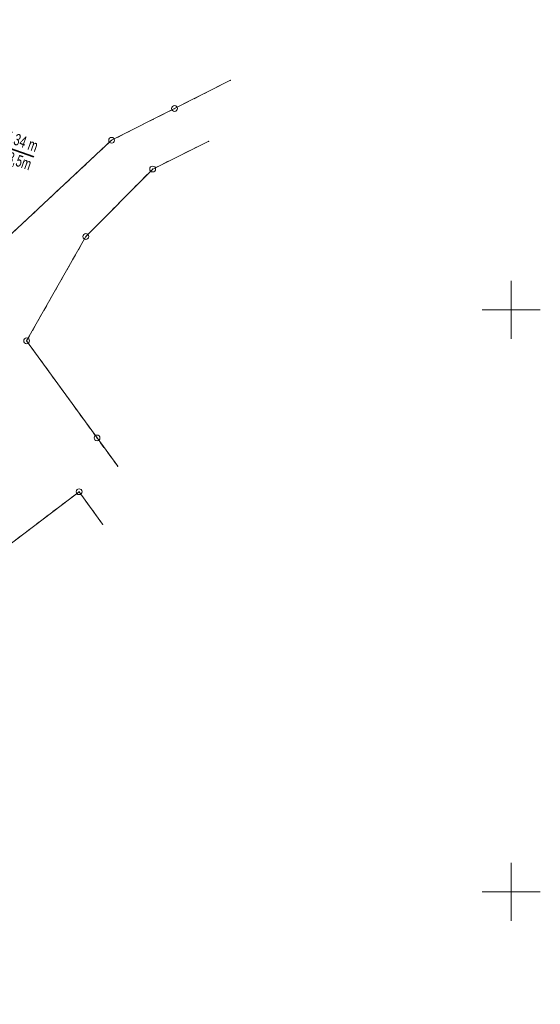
# Model space of a CAD drawing. Extents: x 6456700 to 6518119, y 5963420 to 5980059.
# Tile 30 of 256: x 6511677 to 6511721, y 5963939 to 5964024. Entities that reach past the tile are written whole.
import ezdxf

# ---------------------------------------------------------------- set-up
doc = ezdxf.new("R2010")
doc.units = 0
doc.header["$MEASUREMENT"] = 0
doc.linetypes.add('L_0_03', pattern=[1, 0.5, -0.5])
doc.layers.get('0').update_dxf_attribs({"color": 2, "linetype": 'CONTINUOUS', "lineweight": 5})
for name, color, linetype, lineweight in [('18mm Kreska ciągła', 7, 'CONTINUOUS', 18), ('202_punkt_graniczny', 7, 'CONTINUOUS', 18), ('218_kontur_uzytku_gruntowego', 96, 'L_0_03', 18), ('219_dzialka_ewidencyjna', 7, 'CONTINUOUS', 18), ('35mm Ciągła', 7, 'CONTINUOUS', 35), ('siatka_krzyrzy', 7, 'CONTINUOUS', 18)]:
    doc.layers.add(name, color=color, linetype=linetype, lineweight=lineweight)
doc.styles.add('Znaczniki', font='GOTHIC.TTF', dxfattribs={"width": 0.7})

# ---------------------------------------------------------------- blocks, each defined once
blk = doc.blocks.new('mdcp_nowa')
for p in [(6494425.876, 5980469.714), (6494424.019, 5980464.484), (6494416.193, 5980436.556), (6494414.891, 5980431.569)]:
    blk.add_point(p)
at = {"layer": '202_punkt_graniczny', "color": 7, "linetype": 'Continuous', "lineweight": 18}
for centre in [(6494421.08, 5980467.29), (6494415.67, 5980464.56), (6494419.2, 5980462.09), (6494413.46, 5980456.29), (6494408.37, 5980447.33), (6494414.42, 5980438.99), (6494412.88, 5980434.37)]:
    blk.add_circle(centre, 0.25, dxfattribs=at)
at = {"layer": '202_punkt_graniczny'}
for p in [(6494421.08, 5980467.29), (6494415.67, 5980464.56), (6494419.2, 5980462.09), (6494413.46, 5980456.29), (6494408.37, 5980447.33), (6494414.42, 5980438.99), (6494412.88, 5980434.37)]:
    blk.add_point(p, dxfattribs=at)
at = {"layer": '218_kontur_uzytku_gruntowego', "lineweight": 18, "flags": 128}
for points in [[(6494425.876, 5980469.714), (6494421.08, 5980467.29)], [(6494421.08, 5980467.29), (6494415.67, 5980464.56)], [(6494415.67, 5980464.56), (6494406.2, 5980455.72)], [(6494419.2, 5980462.09), (6494424.019, 5980464.484)], [(6494413.46, 5980456.29), (6494419.2, 5980462.09)], [(6494408.37, 5980447.33), (6494413.46, 5980456.29)], [(6494414.42, 5980438.99), (6494408.37, 5980447.33)], [(6494416.193, 5980436.556), (6494414.42, 5980438.99)], [(6494405.85, 5980429.03), (6494412.88, 5980434.37)], [(6494412.88, 5980434.37), (6494414.891, 5980431.569)]]:
    blk.add_lwpolyline(points, dxfattribs=at)
at = {"layer": '218_kontur_uzytku_gruntowego'}
for p in [(6494421.08, 5980467.29), (6494421.08, 5980467.29), (6494415.67, 5980464.56), (6494415.67, 5980464.56), (6494419.2, 5980462.09), (6494419.2, 5980462.09), (6494413.46, 5980456.29), (6494413.46, 5980456.29), (6494408.37, 5980447.33), (6494408.37, 5980447.33), (6494414.42, 5980438.99), (6494414.42, 5980438.99), (6494412.88, 5980434.37), (6494412.88, 5980434.37)]:
    blk.add_point(p, dxfattribs=at)
at = {"layer": '219_dzialka_ewidencyjna', "color": 3, "linetype": 'Continuous', "lineweight": 18, "flags": 128}
for points in [[(6494421.08, 5980467.29), (6494425.876, 5980469.714)], [(6494415.67, 5980464.56), (6494421.08, 5980467.29)], [(6494406.2, 5980455.72), (6494415.67, 5980464.56)], [(6494424.019, 5980464.484), (6494419.2, 5980462.09)], [(6494419.2, 5980462.09), (6494413.46, 5980456.29)], [(6494408.37, 5980447.33), (6494413.46, 5980456.29)], [(6494408.37, 5980447.33), (6494414.42, 5980438.99)], [(6494414.42, 5980438.99), (6494416.193, 5980436.556)], [(6494412.88, 5980434.37), (6494405.85, 5980429.03)], [(6494414.891, 5980431.569), (6494412.88, 5980434.37)]]:
    blk.add_lwpolyline(points, dxfattribs=at)
at = {"layer": '219_dzialka_ewidencyjna', "color": 3}
for p in [(6494421.08, 5980467.29), (6494421.08, 5980467.29), (6494415.67, 5980464.56), (6494415.67, 5980464.56), (6494419.2, 5980462.09), (6494419.2, 5980462.09), (6494413.46, 5980456.29), (6494413.46, 5980456.29), (6494408.37, 5980447.33), (6494408.37, 5980447.33), (6494414.42, 5980438.99), (6494414.42, 5980438.99), (6494412.88, 5980434.37), (6494412.88, 5980434.37)]:
    blk.add_point(p, dxfattribs=at)
at = {"layer": 'siatka_krzyrzy', "linetype": 'Continuous', "lineweight": 18, "flags": 128}
for points in [[(6494450, 5980447.5), (6494450, 5980452.5)], [(6494447.5, 5980450), (6494452.5, 5980450)], [(6494450, 5980397.5), (6494450, 5980402.5)], [(6494447.5, 5980400), (6494452.5, 5980400)]]:
    blk.add_lwpolyline(points, dxfattribs=at)

msp = doc.modelspace()

# ---------------------------------------------------------------- block references
at = {"linetype": 'ByBlock'}
msp.add_blockref('mdcp_nowa', (17268.786, -16450.998), dxfattribs=at)

# ---------------------------------------------------------------- next in the draw order: hatches: boundary and pattern name
at = {"layer": '18mm Kreska ciągła'}
h = msp.add_hatch(dxfattribs=at)
h.set_pattern_fill('ANSI37', color=252, scale=4)
h.set_pattern_definition([(45, (6511584.6482, 5963836.2328), (-0.3535534, 0.3535534), []), (135, (6511584.6482, 5963836.2328), (-0.3535534, -0.3535534), [])])
h.paths.add_polyline_path([(6511584.648, 5963839.097), (6511587.535, 5963843.228, 0.069403), (6511591.8, 5963851.597), (6511600.266, 5963876.098, 0.012898), (6511608.043, 5963900.635), (6511625.076, 5963959.619, -0.015188), (6511629.749, 5963974.13), (6511647.149, 5964023.028, -0.031483), (6511654.631, 5964040.489), (6511666.152, 5964063.296, -0.087781), (6511671.583, 5964070.546), (6511672.656, 5964071.552, 0.15074), (6511676.748, 5964078.72), (6511683.845, 5964110.525), (6511685.647, 5964109.419), (6511687.266, 5964102.897), (6511681.628, 5964077.631, -0.15074), (6511676.075, 5964067.903), (6511675.001, 5964066.898, 0.087781), (6511670.614, 5964061.041), (6511659.094, 5964038.235, 0.031483), (6511651.86, 5964021.352), (6511634.459, 5963972.454, 0.015188), (6511629.88, 5963958.231), (6511612.847, 5963899.248, -0.012898), (6511604.992, 5963874.465), (6511596.526, 5963849.964, -0.069403), (6511591.634, 5963840.364), (6511588.747, 5963836.233)])

# ---------------------------------------------------------------- next in the draw order: linework, layer by layer
at = {"layer": '35mm Ciągła'}
msp.add_line((6511649.504, 5964022.19), (6511677.768, 5964012.132), dxfattribs=at)

# ---------------------------------------------------------------- next in the draw order: texts
at = {"layer": '18mm Kreska ciągła', "insert": (6511677.768, 5964012.132), "char_height": 1, "attachment_point": 6, "rotation": 340.41203, "style": 'Znaczniki'}
msp.add_mtext('+ 195,34 m\\PPŁK R= 148,5m', dxfattribs=at)

doc.saveas('drawing.dxf')
